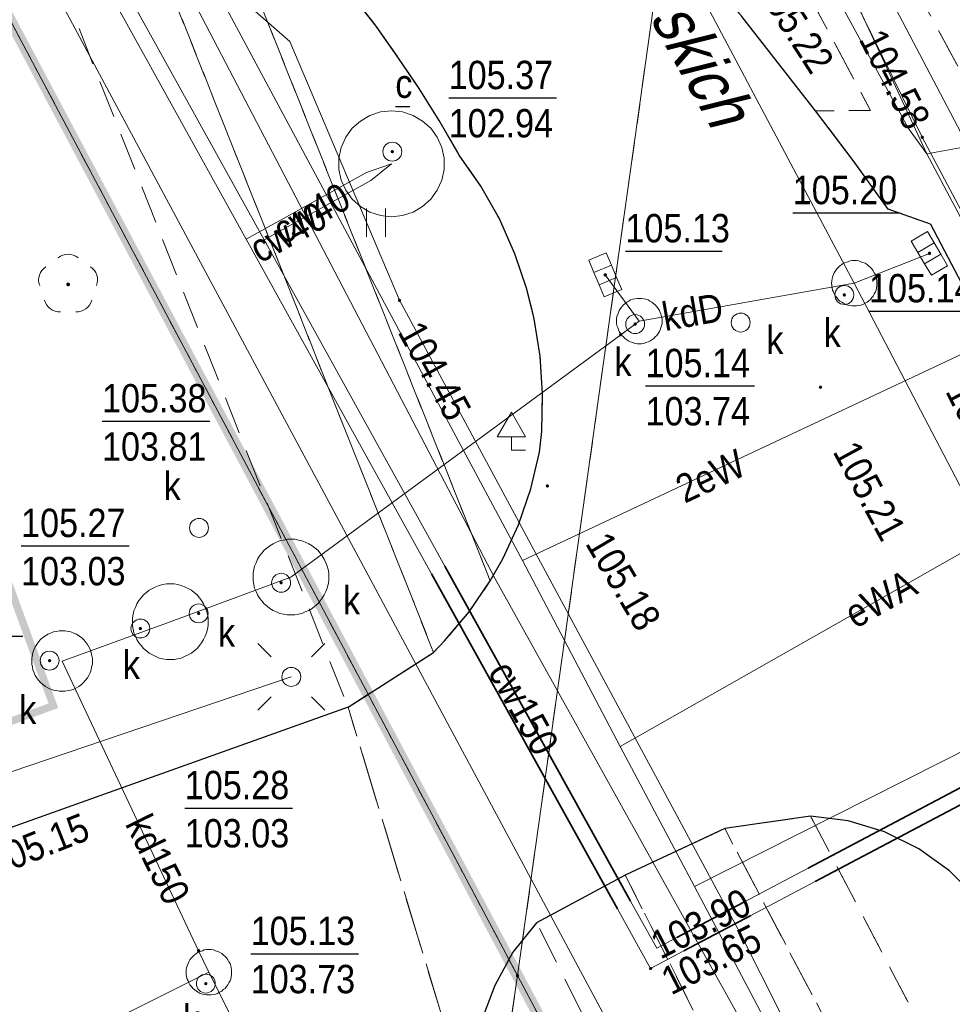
# Model space of a CAD drawing. Extents: x 7490163 to 7490671, y 5783984 to 5784563.
# Tile 21 of 43: x 7490408 to 7490433, y 5784379 to 5784405. Entities that reach past the tile are written whole.
import ezdxf
from ezdxf.enums import TextEntityAlignment as Align

# ---------------------------------------------------------------- set-up
doc = ezdxf.new("R2010")
doc.units = 0
doc.header["$MEASUREMENT"] = 0
for name, pattern in [('1.5_0.5', [2, 1.5, -0.5]), ('218-500', [1, 0.5, -0.5]), ('219-500', [0]), ('HIDDEN', [0.375, 0.25, -0.125]), ('mz1.0_0.5', [1.5, 1, -0.5])]:
    doc.linetypes.add(name, pattern=pattern)
doc.layers.get('0').update_dxf_attribs({"linetype": 'CONTINUOUS', "lineweight": 5})
doc.layers.get('0').transparency = 0.8
for name, color, linetype, transparency in [('203-Punkt załamania granicy działki nie stabilizowany', 7, 'CONTINUOUS', 0.8), ('218-Granica użytku', 7, 'CONTINUOUS', 0.8), ('219-Linia granicy', 7, 'CONTINUOUS', 0.8), ('407-Znak drogowy', 7, 'CONTINUOUS', 0.8), ('994-Nazwa ulicy', 7, 'CONTINUOUS', 0.8), ('chodnik (powierzchnia)', 7, 'CONTINUOUS', 0.8), ('drzewo liściaste (punkt)', 7, 'CONTINUOUS', 0.8), ('jezdnia (powierzchnia)', 7, 'CONTINUOUS', 0.8), ('komora podziemna - przewód ciepłowniczy (powierzchnia)', 7, 'CONTINUOUS', 0.8), ('komora podziemna - przewód kanalizacyjny (powierzchnia)', 7, 'CONTINUOUS', 0.8), ('kratka ściekowa (punkt)', 7, 'CONTINUOUS', 0.8), ('krawężnik (linia)', 7, 'CONTINUOUS', 0.8), ('latarnia (punkt)', 7, 'CONTINUOUS', 0.8), ('przewód ciepłowniczy (linia)', 7, 'CONTINUOUS', 0.8), ('przewód ciepłowniczy (linia)-Atr1', 7, 'CONTINUOUS', 0.8), ('przewód elektroenergetyczny (linia)', 7, 'CONTINUOUS', 0.8), ('przewód elektroenergetyczny (linia)-Atr1', 7, 'CONTINUOUS', 0.8), ('przewód kanalizacyjny (linia)', 7, 'CONTINUOUS', 0.8), ('przewód kanalizacyjny (linia)-Atr1', 7, 'CONTINUOUS', 0.8), ('przewód telekomunikacyjny (linia)', 7, 'CONTINUOUS', 0.8), ('przewód wodociągowy (linia)', 7, 'CONTINUOUS', 0.8), ('punkt o określonej wysokości (sieć ciepłownicza)', 7, 'CONTINUOUS', 0.8), ('punkt o określonej wysokości (sieć ciepłownicza)-Atr2', 7, 'CONTINUOUS', 0.8), ('punkt o określonej wysokości (sieć ciepłownicza)-Atr3', 7, 'CONTINUOUS', 0.8), ('punkt o określonej wysokości (sieć elektroenergetyczna)', 7, 'CONTINUOUS', 0.8), ('punkt o określonej wysokości (sieć elektroenergetyczna)-Atr2', 7, 'CONTINUOUS', 0.8), ('punkt o określonej wysokości (sieć kanalizacyjna)', 7, 'CONTINUOUS', 0.8), ('punkt o określonej wysokości (sieć kanalizacyjna)-Atr2', 7, 'CONTINUOUS', 0.8), ('punkt o określonej wysokości (sieć kanalizacyjna)-Atr3', 7, 'CONTINUOUS', 0.8), ('punkt wysokościowy sztuczny', 7, 'CONTINUOUS', 0.8), ('punkt wysokościowy sztuczny-Atr2', 7, 'CONTINUOUS', 0.8), ('rura ochronna - przewód ciepłowniczy (linia)', 7, 'CONTINUOUS', 0.8), ('trawnik (powierzchnia)', 7, 'CONTINUOUS', 0.8), ('trawnik (powierzchnia) - symbol', 7, 'CONTINUOUS', 0.8), ('właz okrągły - siec ciepłownicza (punkt)', 7, 'CONTINUOUS', 0.8), ('właz okrągły - siec ciepłownicza (punkt)-Atr17', 7, 'CONTINUOUS', 0.8), ('właz okrągły - siec kanalizacyjna (punkt)', 7, 'CONTINUOUS', 0.8), ('właz okrągły - siec kanalizacyjna (punkt)-Atr17', 7, 'CONTINUOUS', 0.8), ('zakrzewienie (powierzchnia)', 7, 'CONTINUOUS', 0.8), ('ścieżka (powierzchnia)', 7, 'CONTINUOUS', 0.8)]:
    doc.layers.add(name, color=color, linetype=linetype, transparency=transparency)
doc.layers.add('___granice działki', color=7, linetype='CONTINUOUS', lineweight=60)
doc.layers.add('_ROZBIÓRKA_Z_ogrodzenie ochronne', color=1, linetype='CONTINUOUS', lineweight=30)
doc.styles.get("Standard").update_dxf_attribs({"font": 'txt', "width": 0.75})

# ---------------------------------------------------------------- blocks, each defined once
blk = doc.blocks.new('US22')
at = {"color": 0, "linetype": 'Continuous', "lineweight": 13}
blk.add_circle((0, 0), 0.25, dxfattribs=at)
blk = doc.blocks.new('PW01')
at = {"linetype": 'Continuous', "lineweight": 13}
h = blk.add_hatch(color=0, dxfattribs=at)
edge = h.paths.add_edge_path()
edge.add_arc((0, 0), 0.045, 0, 360)
blk = doc.blocks.new('SM01')
at = {"color": 0, "linetype": 'Continuous', "lineweight": 13}
for p, q in [((-0.53, 0.531), (-0.883, 0.884)), ((0.531, 0.531), (0.884, 0.884)), ((-0.53, -0.53), (-0.883, -0.883)), ((0.531, -0.53), (0.884, -0.883))]:
    blk.add_line(p, q, dxfattribs=at)
blk.add_circle((0, 0), 0.25, dxfattribs=at)
blk = doc.blocks.new('407')
at = {"color": 0, "linetype": 'Continuous', "lineweight": 0}
for p, q in [((0, 0.35), (0, 0)), ((0, 0), (0.375, 0))]:
    blk.add_line(p, q, dxfattribs=at)
blk.add_lwpolyline([(-0.375, 0.35), (0, 1), (0.375, 0.35)], close=True, dxfattribs=at)
blk = doc.blocks.new('PW02')
at = {"linetype": 'Continuous', "lineweight": 13}
h = blk.add_hatch(color=0, dxfattribs=at)
edge = h.paths.add_edge_path()
edge.add_arc((0, 0), 0.045, 0, 360)
blk = doc.blocks.new('US05')
at = {"color": 0, "linetype": 'Continuous', "lineweight": 13}
for p, q in [((-0.525, -0.25), (-0.525, 0.25)), ((-0.525, 0.25), (-0.175, 0.25)), ((-0.175, -0.25), (-0.175, 0.25)), ((-0.175, 0.25), (0.175, 0.25)), ((0.175, -0.25), (0.175, 0.25)), ((0.175, 0.25), (0.525, 0.25)), ((0.525, -0.25), (0.525, 0.25)), ((-0.525, -0.25), (-0.175, -0.25)), ((-0.175, -0.25), (0.175, -0.25)), ((0.175, -0.25), (0.525, -0.25))]:
    blk.add_line(p, q, dxfattribs=at)
blk = doc.blocks.new('OP021')
at = {"linetype": 'Continuous', "lineweight": 13}
h = blk.add_hatch(color=0, dxfattribs=at)
edge = h.paths.add_edge_path()
edge.add_arc((0, 0), 0.05, 0, 360)
at = {"color": 0, "linetype": 'Continuous', "lineweight": 13}
for centre, start, end in [((0, 0.4), 49.272, 130.728), ((-0.38, 0.124), 121.308, 202.548), ((0.38, 0.124), 337.452, 58.692), ((-0.235, -0.324), 193.221, 274.871), ((0.235, -0.324), 265.129, 346.779)]:
    blk.add_arc(centre, 0.4, start, end, dxfattribs=at)
blk = doc.blocks.new('TU04')
at = {"color": 0, "linetype": 'Continuous', "lineweight": 13}
for p, q in [((0, 0), (0, 0.75)), ((0.5, 0), (0.5, 0.75))]:
    blk.add_line(p, q, dxfattribs=at)
blk = doc.blocks.new('203')
at = {"linetype": 'Continuous', "lineweight": 0}
h = blk.add_hatch(color=0, dxfattribs=at)
edge = h.paths.add_edge_path()
edge.add_arc((0, 0), 0.045, 0, 360)

msp = doc.modelspace()

# ---------------------------------------------------------------- linework, layer by layer
at = {"layer": '218-Granica użytku', "color": 3, "linetype": '218-500', "lineweight": 18, "flags": 128}
for points in [[(7490427.29, 5784420.47), (7490421.56, 5784379.62)], [(7490405.34, 5784410.18), (7490421.56, 5784379.62)], [(7490410.66, 5784305.36), (7490421.56, 5784379.62)], [(7490421.56, 5784379.62), (7490446.66, 5784332.33)]]:
    msp.add_lwpolyline(points, dxfattribs=at)
at = {"layer": '219-Linia granicy', "color": 7, "linetype": '219-500', "lineweight": 18, "flags": 128}
for points in [[(7490421.56, 5784379.62), (7490427.29, 5784420.47)], [(7490405.34, 5784410.18), (7490421.56, 5784379.62)], [(7490410.66, 5784305.36), (7490421.56, 5784379.62)], [(7490446.66, 5784332.33), (7490421.56, 5784379.62)]]:
    msp.add_lwpolyline(points, dxfattribs=at)
at = {"layer": '___granice działki', "color": 7, "linetype": 'HIDDEN', "ltscale": 20, "const_width": 0.3}
msp.add_lwpolyline([(7490408.25, 5784303.56), (7490446.66, 5784332.33), (7490405.34, 5784410.18), (7490386.33, 5784414.4), (7490334.42, 5784375.3)], close=True, dxfattribs=at)
at = {"layer": '_ROZBIÓRKA_Z_ogrodzenie ochronne', "linetype": 'HIDDEN', "ltscale": 10, "const_width": 0.2}
msp.add_lwpolyline([(7490388.046, 5784386.96), (7490386.176, 5784392.066), (7490404.845, 5784398.9), (7490409.29, 5784386.758), (7490406.106, 5784385.593)], dxfattribs=at)
at = {"layer": 'chodnik (powierzchnia)', "color": 7, "linetype": 'mz1.0_0.5', "lineweight": 18, "flags": 128}
for points in [[(7490449.49, 5784367.1), (7490432.48, 5784399.49), (7490431.36, 5784399.89), (7490430.43, 5784401.18), (7490429.44, 5784402.49), (7490430.89, 5784402.5), (7490426.99, 5784409.82), (7490427.02, 5784409.78), (7490414.41, 5784433.3), (7490416.6, 5784434.5), (7490433.39, 5784403.31), (7490435.16, 5784404.21), (7490437.33, 5784400.13), (7490435.63, 5784399.25), (7490438.82, 5784393.1), (7490442.96, 5784385.37), (7490451.95, 5784368.34), (7490464.07, 5784345.46), (7490465.74, 5784342.29), (7490480.97, 5784313.72), (7490478.57, 5784312.2), (7490463.26, 5784341.09)], [(7490412.33, 5784410.59), (7490414.17, 5784408.86), (7490413.47, 5784408.57), (7490420.84, 5784390.06), (7490420.28, 5784389.24), (7490419.63, 5784388.47), (7490419.34, 5784388.17), (7490411.41, 5784408.14), (7490411.2, 5784408.53), (7490410.84, 5784408.99), (7490398.19, 5784419.95), (7490396.36, 5784421.44), (7490395.7, 5784421.98), (7490395.18, 5784422.68), (7490395.02, 5784423.05), (7490394.93, 5784423.44), (7490394.93, 5784423.84), (7490394.94, 5784423.9), (7490395.03, 5784424.29), (7490395.21, 5784424.65), (7490395.45, 5784424.97), (7490395.46, 5784424.98), (7490400.04, 5784421.05)], [(7490429.31, 5784383.84), (7490438.36, 5784366.53), (7490437.1, 5784364.34), (7490427.04, 5784383.51)], [(7490424.41, 5784382.28), (7490434.62, 5784361.99), (7490432.07, 5784361.13), (7490422.06, 5784381.02)]]:
    msp.add_lwpolyline(points, close=True, dxfattribs=at)
at = {"layer": 'jezdnia (powierzchnia)', "color": 7, "linetype": '1.5_0.5', "lineweight": 18, "flags": 128}
for points in [[(7490493.35, 5784270.83), (7490487.55, 5784281.94), (7490484.68, 5784287.36), (7490481.18, 5784293.46), (7490479.7, 5784296.05), (7490471.34, 5784310.89), (7490456.89, 5784338.8), (7490453.54, 5784345.1), (7490448.2, 5784354.55), (7490447.85, 5784355.26), (7490447.28, 5784356.08), (7490446.57, 5784356.78), (7490445.75, 5784357.35), (7490445.05, 5784357.69), (7490444.1, 5784358), (7490443.11, 5784358.16), (7490442.77, 5784358.18), (7490441.77, 5784358.14), (7490440.79, 5784357.94), (7490439.81, 5784357.56), (7490437.44, 5784356.36), (7490434.62, 5784361.99), (7490437.1, 5784364.34), (7490438.36, 5784366.53), (7490438.74, 5784367.63), (7490438.93, 5784368.61), (7490439.01, 5784369.61), (7490439.01, 5784369.65), (7490438.97, 5784370.65), (7490438.8, 5784371.63), (7490438.52, 5784372.59), (7490438.13, 5784373.51), (7490434.4, 5784380.63), (7490433.69, 5784381.68), (7490432.98, 5784382.39), (7490432.17, 5784382.97), (7490431.26, 5784383.42), (7490430.3, 5784383.71), (7490429.31, 5784383.84), (7490427.04, 5784383.51), (7490424.41, 5784382.28), (7490422.06, 5784381.02), (7490421.44, 5784380.24), (7490420.96, 5784379.36), (7490420.61, 5784378.43), (7490420.41, 5784377.45), (7490420.37, 5784376.45), (7490420.45, 5784375.62), (7490417.08, 5784386.72), (7490419.34, 5784388.17), (7490419.63, 5784388.47), (7490420.28, 5784389.24), (7490420.84, 5784390.06), (7490421.17, 5784390.64), (7490421.59, 5784391.54), (7490421.91, 5784392.49), (7490422.14, 5784393.46), (7490422.2, 5784394.01), (7490422.22, 5784395.01), (7490422.16, 5784396), (7490422, 5784396.99), (7490421.81, 5784397.77), (7490421.49, 5784398.71), (7490421.08, 5784399.63), (7490420.59, 5784400.5), (7490420.02, 5784401.32), (7490419.49, 5784402.23), (7490418.96, 5784403.08), (7490418.4, 5784403.91), (7490417.82, 5784404.73), (7490417.21, 5784405.52), (7490416.88, 5784405.93), (7490416.24, 5784406.69), (7490415.57, 5784407.44), (7490414.88, 5784408.16), (7490414.17, 5784408.86), (7490412.33, 5784410.59), (7490395.46, 5784424.98), (7490394.74, 5784425.56), (7490393.17, 5784426.96), (7490391.74, 5784428.21), (7490390.88, 5784428.72), (7490389.98, 5784429.16), (7490388.99, 5784429.54), (7490388.03, 5784429.82), (7490387.05, 5784430.03), (7490386.1, 5784430.16), (7490385.1, 5784430.2), (7490384.1, 5784430.14), (7490383.12, 5784429.97), (7490382.02, 5784429.69), (7490381.08, 5784429.36), (7490380.17, 5784428.95), (7490379.77, 5784428.74), (7490378.92, 5784428.22), (7490372.91, 5784432.64), (7490383.97, 5784437.63), (7490384.52, 5784436.93), (7490385.37, 5784436.21), (7490386.31, 5784435.73), (7490387.25, 5784435.46), (7490388.26, 5784435.39), (7490389.27, 5784435.54), (7490390.22, 5784435.88), (7490391.08, 5784436.43), (7490391.82, 5784437.13), (7490392.36, 5784437.96), (7490392.73, 5784438.87), (7490392.94, 5784439.85), (7490392.9, 5784440.88), (7490392.68, 5784441.86), (7490402.43, 5784444.54), (7490401.26, 5784443.54), (7490400.22, 5784442.42), (7490399.51, 5784441.22), (7490398.89, 5784439.77), (7490398.56, 5784438.62), (7490398.35, 5784437.3), (7490398.39, 5784435.78), (7490398.57, 5784434.42), (7490398.9, 5784433.41), (7490400.75, 5784434.8), (7490400.8, 5784433.59), (7490400.95, 5784432.63), (7490401.21, 5784431.65), (7490401.59, 5784430.64), (7490402.14, 5784429.55), (7490402.84, 5784428.52), (7490403.51, 5784427.79), (7490405.7, 5784425.76), (7490407.31, 5784424.39), (7490414.92, 5784417.89), (7490417.15, 5784415.87), (7490419.33, 5784413.8), (7490421.46, 5784411.7), (7490423.56, 5784409.54), (7490425.54, 5784407.29), (7490427.49, 5784404.98), (7490429.44, 5784402.49), (7490430.43, 5784401.18), (7490431.36, 5784399.89), (7490432.48, 5784399.49), (7490449.49, 5784367.1), (7490463.26, 5784341.09), (7490478.57, 5784312.2), (7490479.08, 5784311.34), (7490479.67, 5784310.53), (7490480.38, 5784309.72), (7490481.1, 5784309.03), (7490481.88, 5784308.4), (7490482.71, 5784307.85), (7490483.59, 5784307.37), (7490484.5, 5784306.96), (7490485.45, 5784306.64), (7490486.42, 5784306.4), (7490487.41, 5784306.24), (7490487.86, 5784306.2), (7490488.86, 5784306.17), (7490489.86, 5784306.22), (7490490.85, 5784306.35), (7490491.82, 5784306.57), (7490492.78, 5784306.87), (7490493.71, 5784307.24), (7490494.6, 5784307.69), (7490495.34, 5784308.14), (7490498.61, 5784303.32), (7490497.74, 5784302.84), (7490496.9, 5784302.28), (7490496.11, 5784301.67), (7490495.38, 5784300.99), (7490494.7, 5784300.26), (7490494.07, 5784299.48), (7490493.52, 5784298.65), (7490493.03, 5784297.78), (7490492.72, 5784297.14), (7490492.35, 5784296.21), (7490492.05, 5784295.26), (7490491.83, 5784294.28), (7490491.69, 5784293.29), (7490491.65, 5784292.28), (7490491.65, 5784291.15), (7490491.76, 5784290.16), (7490491.97, 5784289.18), (7490492.25, 5784288.22), (7490492.62, 5784287.29), (7490493.73, 5784285.36), (7490499.77, 5784274.09)], [(7490420.45, 5784375.62), (7490395.38, 5784362.56), (7490394.34, 5784364.55), (7490394.29, 5784364.66), (7490391.23, 5784370.57), (7490391.04, 5784370.92), (7490390.78, 5784371.23), (7490390.47, 5784371.47), (7490390.11, 5784371.66), (7490390.06, 5784371.67), (7490389.66, 5784371.74), (7490389.26, 5784371.72), (7490388.88, 5784371.62), (7490386.44, 5784370.39), (7490384.94, 5784373.15), (7490387.12, 5784374.24), (7490387.54, 5784374.6), (7490387.76, 5784374.94), (7490387.89, 5784375.31), (7490387.92, 5784375.82), (7490387.84, 5784376.21), (7490387.67, 5784376.57), (7490383.67, 5784383.8), (7490386.03, 5784384.98), (7490388.77, 5784379.82), (7490388.95, 5784379.67), (7490389.32, 5784379.55), (7490389.71, 5784379.62), (7490389.9, 5784379.75), (7490390.12, 5784380.08), (7490390.15, 5784380.47), (7490387.47, 5784385.72), (7490389.64, 5784386.79), (7490392.03, 5784382.3), (7490392.04, 5784382.27), (7490392.3, 5784381.84), (7490392.65, 5784381.5), (7490393.09, 5784381.25), (7490393.2, 5784381.21), (7490393.7, 5784381.12), (7490394.19, 5784381.17), (7490394.66, 5784381.34), (7490404.11, 5784384.8), (7490404.41, 5784384.83), (7490404.7, 5784384.78), (7490404.88, 5784384.7), (7490405.12, 5784384.53), (7490405.3, 5784384.29), (7490405.33, 5784384.24), (7490405.59, 5784383.66), (7490405.78, 5784383.42), (7490406.01, 5784383.24), (7490406.19, 5784383.16), (7490406.48, 5784383.08), (7490406.78, 5784383.08), (7490406.93, 5784383.1), (7490417.08, 5784386.72)]]:
    msp.add_lwpolyline(points, close=True, dxfattribs=at)
at = {"layer": 'komora podziemna - przewód ciepłowniczy (powierzchnia)', "color": 212, "linetype": 'Continuous', "lineweight": 18, "flags": 128}
msp.add_lwpolyline([(7490417.94, 5784402.46), (7490418.23, 5784402.49), (7490418.52, 5784402.46), (7490418.8, 5784402.37), (7490419.05, 5784402.22), (7490419.27, 5784402.03), (7490419.44, 5784401.79), (7490419.56, 5784401.52), (7490419.62, 5784401.24), (7490419.62, 5784400.94), (7490419.56, 5784400.66), (7490419.44, 5784400.39), (7490419.27, 5784400.15), (7490419.05, 5784399.96), (7490418.8, 5784399.81), (7490418.52, 5784399.72), (7490418.23, 5784399.69), (7490417.94, 5784399.72), (7490417.66, 5784399.81), (7490417.41, 5784399.96), (7490417.19, 5784400.15), (7490417.02, 5784400.39), (7490416.9, 5784400.66), (7490416.84, 5784400.94), (7490416.84, 5784401.24), (7490416.9, 5784401.52), (7490417.02, 5784401.79), (7490417.19, 5784402.03), (7490417.41, 5784402.22), (7490417.66, 5784402.37)], close=True, dxfattribs=at)
at = {"layer": 'komora podziemna - przewód kanalizacyjny (powierzchnia)', "color": 34, "linetype": 'Continuous', "lineweight": 18, "flags": 128}
for points in [[(7490431.06, 5784397.93), (7490431.06, 5784397.87), (7490431.05, 5784397.81), (7490431.04, 5784397.75), (7490431.02, 5784397.7), (7490430.99, 5784397.65), (7490430.96, 5784397.59), (7490430.93, 5784397.55), (7490430.89, 5784397.5), (7490430.84, 5784397.46), (7490430.8, 5784397.43), (7490430.75, 5784397.4), (7490430.69, 5784397.37), (7490430.64, 5784397.35), (7490430.58, 5784397.34), (7490430.52, 5784397.33), (7490430.46, 5784397.33), (7490430.41, 5784397.33), (7490430.35, 5784397.34), (7490430.29, 5784397.35), (7490430.23, 5784397.37), (7490430.18, 5784397.4), (7490430.13, 5784397.43), (7490430.08, 5784397.46), (7490430.04, 5784397.5), (7490430, 5784397.55), (7490429.97, 5784397.59), (7490429.93, 5784397.65), (7490429.91, 5784397.7), (7490429.89, 5784397.75), (7490429.88, 5784397.81), (7490429.87, 5784397.87), (7490429.86, 5784397.93), (7490429.87, 5784397.99), (7490429.88, 5784398.05), (7490429.89, 5784398.1), (7490429.91, 5784398.16), (7490429.93, 5784398.21), (7490429.97, 5784398.26), (7490430, 5784398.31), (7490430.04, 5784398.35), (7490430.08, 5784398.39), (7490430.13, 5784398.43), (7490430.18, 5784398.46), (7490430.23, 5784398.48), (7490430.29, 5784398.5), (7490430.35, 5784398.52), (7490430.41, 5784398.53), (7490430.46, 5784398.53), (7490430.52, 5784398.53), (7490430.58, 5784398.52), (7490430.64, 5784398.5), (7490430.69, 5784398.48), (7490430.75, 5784398.46), (7490430.8, 5784398.43), (7490430.84, 5784398.39), (7490430.89, 5784398.35), (7490430.93, 5784398.31), (7490430.96, 5784398.26), (7490430.99, 5784398.21), (7490431.02, 5784398.16), (7490431.04, 5784398.1), (7490431.05, 5784398.05), (7490431.06, 5784397.99)], [(7490425.38, 5784396.93), (7490425.38, 5784396.87), (7490425.37, 5784396.81), (7490425.35, 5784396.76), (7490425.33, 5784396.7), (7490425.31, 5784396.65), (7490425.28, 5784396.6), (7490425.24, 5784396.55), (7490425.2, 5784396.51), (7490425.16, 5784396.47), (7490425.11, 5784396.43), (7490425.06, 5784396.4), (7490425.01, 5784396.38), (7490424.95, 5784396.36), (7490424.9, 5784396.34), (7490424.84, 5784396.33), (7490424.78, 5784396.33), (7490424.72, 5784396.33), (7490424.66, 5784396.34), (7490424.61, 5784396.36), (7490424.55, 5784396.38), (7490424.5, 5784396.4), (7490424.45, 5784396.43), (7490424.4, 5784396.47), (7490424.36, 5784396.51), (7490424.32, 5784396.55), (7490424.28, 5784396.6), (7490424.25, 5784396.65), (7490424.23, 5784396.7), (7490424.21, 5784396.76), (7490424.19, 5784396.81), (7490424.18, 5784396.87), (7490424.18, 5784396.93), (7490424.18, 5784396.99), (7490424.19, 5784397.05), (7490424.21, 5784397.11), (7490424.23, 5784397.16), (7490424.25, 5784397.21), (7490424.28, 5784397.26), (7490424.32, 5784397.31), (7490424.36, 5784397.36), (7490424.4, 5784397.39), (7490424.45, 5784397.43), (7490424.5, 5784397.46), (7490424.55, 5784397.49), (7490424.61, 5784397.51), (7490424.66, 5784397.52), (7490424.72, 5784397.53), (7490424.78, 5784397.53), (7490424.84, 5784397.53), (7490424.9, 5784397.52), (7490424.95, 5784397.51), (7490425.01, 5784397.49), (7490425.06, 5784397.46), (7490425.11, 5784397.43), (7490425.16, 5784397.39), (7490425.2, 5784397.36), (7490425.24, 5784397.31), (7490425.28, 5784397.26), (7490425.31, 5784397.21), (7490425.33, 5784397.16), (7490425.35, 5784397.11), (7490425.37, 5784397.05), (7490425.38, 5784396.99)], [(7490416.57, 5784390.16), (7490416.57, 5784390.06), (7490416.55, 5784389.96), (7490416.53, 5784389.87), (7490416.49, 5784389.78), (7490416.45, 5784389.69), (7490416.4, 5784389.6), (7490416.34, 5784389.53), (7490416.28, 5784389.45), (7490416.2, 5784389.39), (7490416.13, 5784389.33), (7490416.04, 5784389.28), (7490415.95, 5784389.24), (7490415.86, 5784389.2), (7490415.77, 5784389.18), (7490415.67, 5784389.16), (7490415.57, 5784389.16), (7490415.47, 5784389.16), (7490415.37, 5784389.18), (7490415.28, 5784389.2), (7490415.19, 5784389.24), (7490415.1, 5784389.28), (7490415.01, 5784389.33), (7490414.94, 5784389.39), (7490414.86, 5784389.45), (7490414.8, 5784389.53), (7490414.74, 5784389.6), (7490414.69, 5784389.69), (7490414.65, 5784389.78), (7490414.61, 5784389.87), (7490414.59, 5784389.96), (7490414.57, 5784390.06), (7490414.57, 5784390.16), (7490414.57, 5784390.26), (7490414.59, 5784390.36), (7490414.61, 5784390.45), (7490414.65, 5784390.54), (7490414.69, 5784390.63), (7490414.74, 5784390.72), (7490414.8, 5784390.79), (7490414.86, 5784390.87), (7490414.94, 5784390.93), (7490415.01, 5784390.99), (7490415.1, 5784391.04), (7490415.19, 5784391.08), (7490415.28, 5784391.12), (7490415.37, 5784391.14), (7490415.47, 5784391.16), (7490415.57, 5784391.16), (7490415.67, 5784391.16), (7490415.77, 5784391.14), (7490415.86, 5784391.12), (7490415.95, 5784391.08), (7490416.04, 5784391.04), (7490416.13, 5784390.99), (7490416.2, 5784390.93), (7490416.28, 5784390.87), (7490416.34, 5784390.79), (7490416.4, 5784390.72), (7490416.45, 5784390.63), (7490416.49, 5784390.54), (7490416.53, 5784390.45), (7490416.55, 5784390.36), (7490416.57, 5784390.26)], [(7490413.38, 5784388.98), (7490413.38, 5784388.88), (7490413.36, 5784388.78), (7490413.34, 5784388.69), (7490413.3, 5784388.6), (7490413.26, 5784388.51), (7490413.21, 5784388.42), (7490413.15, 5784388.35), (7490413.09, 5784388.27), (7490413.01, 5784388.21), (7490412.94, 5784388.15), (7490412.85, 5784388.1), (7490412.76, 5784388.06), (7490412.67, 5784388.02), (7490412.58, 5784388), (7490412.48, 5784387.98), (7490412.38, 5784387.98), (7490412.28, 5784387.98), (7490412.18, 5784388), (7490412.09, 5784388.02), (7490412, 5784388.06), (7490411.91, 5784388.1), (7490411.82, 5784388.15), (7490411.75, 5784388.21), (7490411.67, 5784388.27), (7490411.61, 5784388.35), (7490411.55, 5784388.42), (7490411.5, 5784388.51), (7490411.46, 5784388.6), (7490411.42, 5784388.69), (7490411.4, 5784388.78), (7490411.38, 5784388.88), (7490411.38, 5784388.98), (7490411.38, 5784389.08), (7490411.4, 5784389.18), (7490411.42, 5784389.27), (7490411.46, 5784389.36), (7490411.5, 5784389.45), (7490411.55, 5784389.54), (7490411.61, 5784389.61), (7490411.67, 5784389.69), (7490411.75, 5784389.75), (7490411.82, 5784389.81), (7490411.91, 5784389.86), (7490412, 5784389.9), (7490412.09, 5784389.94), (7490412.18, 5784389.96), (7490412.28, 5784389.98), (7490412.38, 5784389.98), (7490412.48, 5784389.98), (7490412.58, 5784389.96), (7490412.67, 5784389.94), (7490412.76, 5784389.9), (7490412.85, 5784389.86), (7490412.94, 5784389.81), (7490413.01, 5784389.75), (7490413.09, 5784389.69), (7490413.15, 5784389.61), (7490413.21, 5784389.54), (7490413.26, 5784389.45), (7490413.3, 5784389.36), (7490413.34, 5784389.27), (7490413.36, 5784389.18), (7490413.38, 5784389.08)], [(7490410.32, 5784387.94), (7490410.32, 5784387.86), (7490410.3, 5784387.78), (7490410.29, 5784387.71), (7490410.26, 5784387.63), (7490410.23, 5784387.56), (7490410.19, 5784387.5), (7490410.14, 5784387.43), (7490410.09, 5784387.37), (7490410.03, 5784387.32), (7490409.96, 5784387.27), (7490409.9, 5784387.23), (7490409.83, 5784387.2), (7490409.75, 5784387.17), (7490409.68, 5784387.16), (7490409.6, 5784387.14), (7490409.52, 5784387.14), (7490409.44, 5784387.14), (7490409.36, 5784387.16), (7490409.29, 5784387.17), (7490409.21, 5784387.2), (7490409.14, 5784387.23), (7490409.08, 5784387.27), (7490409.01, 5784387.32), (7490408.95, 5784387.37), (7490408.9, 5784387.43), (7490408.85, 5784387.5), (7490408.81, 5784387.56), (7490408.78, 5784387.63), (7490408.75, 5784387.71), (7490408.74, 5784387.78), (7490408.72, 5784387.86), (7490408.72, 5784387.94), (7490408.72, 5784388.02), (7490408.74, 5784388.1), (7490408.75, 5784388.17), (7490408.78, 5784388.25), (7490408.81, 5784388.32), (7490408.85, 5784388.38), (7490408.9, 5784388.45), (7490408.95, 5784388.51), (7490409.01, 5784388.56), (7490409.08, 5784388.61), (7490409.14, 5784388.65), (7490409.21, 5784388.68), (7490409.29, 5784388.71), (7490409.36, 5784388.72), (7490409.44, 5784388.74), (7490409.52, 5784388.74), (7490409.6, 5784388.74), (7490409.68, 5784388.72), (7490409.75, 5784388.71), (7490409.83, 5784388.68), (7490409.9, 5784388.65), (7490409.96, 5784388.61), (7490410.03, 5784388.56), (7490410.09, 5784388.51), (7490410.14, 5784388.45), (7490410.19, 5784388.38), (7490410.23, 5784388.32), (7490410.26, 5784388.25), (7490410.29, 5784388.17), (7490410.3, 5784388.1), (7490410.32, 5784388.02)], [(7490414, 5784379.71), (7490414, 5784379.65), (7490413.99, 5784379.59), (7490413.98, 5784379.53), (7490413.96, 5784379.48), (7490413.93, 5784379.43), (7490413.9, 5784379.38), (7490413.87, 5784379.33), (7490413.83, 5784379.28), (7490413.78, 5784379.25), (7490413.74, 5784379.21), (7490413.68, 5784379.18), (7490413.63, 5784379.15), (7490413.58, 5784379.13), (7490413.52, 5784379.12), (7490413.46, 5784379.11), (7490413.4, 5784379.11), (7490413.34, 5784379.11), (7490413.28, 5784379.12), (7490413.23, 5784379.13), (7490413.17, 5784379.15), (7490413.12, 5784379.18), (7490413.07, 5784379.21), (7490413.02, 5784379.25), (7490412.98, 5784379.28), (7490412.94, 5784379.33), (7490412.9, 5784379.38), (7490412.87, 5784379.43), (7490412.85, 5784379.48), (7490412.83, 5784379.53), (7490412.81, 5784379.59), (7490412.8, 5784379.65), (7490412.8, 5784379.71), (7490412.8, 5784379.77), (7490412.81, 5784379.83), (7490412.83, 5784379.88), (7490412.85, 5784379.94), (7490412.87, 5784379.99), (7490412.9, 5784380.04), (7490412.94, 5784380.09), (7490412.98, 5784380.13), (7490413.02, 5784380.17), (7490413.07, 5784380.21), (7490413.12, 5784380.24), (7490413.17, 5784380.26), (7490413.23, 5784380.28), (7490413.28, 5784380.3), (7490413.34, 5784380.31), (7490413.4, 5784380.31), (7490413.46, 5784380.31), (7490413.52, 5784380.3), (7490413.58, 5784380.28), (7490413.63, 5784380.26), (7490413.68, 5784380.24), (7490413.74, 5784380.21), (7490413.78, 5784380.17), (7490413.83, 5784380.13), (7490413.87, 5784380.09), (7490413.9, 5784380.04), (7490413.93, 5784379.99), (7490413.96, 5784379.94), (7490413.98, 5784379.88), (7490413.99, 5784379.83), (7490414, 5784379.77)]]:
    msp.add_lwpolyline(points, close=True, dxfattribs=at)
at = {"layer": 'krawężnik (linia)', "color": 7, "linetype": 'Continuous', "lineweight": 25, "flags": 128}
for points in [[(7490417.08, 5784386.72), (7490419.34, 5784388.17), (7490419.63, 5784388.47), (7490420.28, 5784389.24), (7490420.84, 5784390.06), (7490421.17, 5784390.64), (7490421.59, 5784391.54), (7490421.91, 5784392.49), (7490422.14, 5784393.46), (7490422.2, 5784394.01), (7490422.22, 5784395.01), (7490422.16, 5784396), (7490422, 5784396.99), (7490421.81, 5784397.77), (7490421.49, 5784398.71), (7490421.08, 5784399.63), (7490420.59, 5784400.5), (7490420.02, 5784401.32), (7490419.49, 5784402.23), (7490418.96, 5784403.08), (7490418.4, 5784403.91), (7490417.82, 5784404.73), (7490417.21, 5784405.52)], [(7490432.48, 5784399.49), (7490431.36, 5784399.89), (7490430.43, 5784401.18), (7490429.44, 5784402.49), (7490427.49, 5784404.98)], [(7490432.48, 5784399.49), (7490449.49, 5784367.1), (7490463.26, 5784341.09), (7490478.57, 5784312.2), (7490479.08, 5784311.34), (7490479.67, 5784310.53), (7490480.38, 5784309.72), (7490481.1, 5784309.03), (7490481.88, 5784308.4), (7490482.71, 5784307.85), (7490483.59, 5784307.37), (7490484.5, 5784306.96), (7490485.45, 5784306.64), (7490486.42, 5784306.4), (7490487.41, 5784306.24), (7490487.86, 5784306.2), (7490488.86, 5784306.17), (7490489.86, 5784306.22), (7490490.85, 5784306.35), (7490491.82, 5784306.57), (7490492.78, 5784306.87), (7490493.71, 5784307.24), (7490494.6, 5784307.69), (7490495.34, 5784308.14)], [(7490417.08, 5784386.72), (7490406.93, 5784383.1)], [(7490438.13, 5784373.51), (7490434.4, 5784380.63), (7490433.69, 5784381.68), (7490432.98, 5784382.39), (7490432.17, 5784382.97), (7490431.26, 5784383.42), (7490430.3, 5784383.71), (7490429.31, 5784383.84), (7490427.04, 5784383.51), (7490424.41, 5784382.28), (7490422.06, 5784381.02), (7490421.44, 5784380.24), (7490420.96, 5784379.36), (7490420.61, 5784378.43)]]:
    msp.add_lwpolyline(points, dxfattribs=at)
at = {"layer": 'przewód ciepłowniczy (linia)', "color": 212, "linetype": 'Continuous', "lineweight": 18, "flags": 128}
for points in [[(7490409.08, 5784441.29), (7490413.22, 5784433.26), (7490422.38, 5784415.61), (7490421.64, 5784415.16), (7490410.12, 5784408.22), (7490409.88, 5784408.07), (7490414.86, 5784399.08), (7490419.64, 5784390.45), (7490424.55, 5784381.59), (7490425.24, 5784380.35), (7490425.77, 5784380.63), (7490427.54, 5784381.56), (7490429.24, 5784382.46), (7490444.52, 5784390.54), (7490451.05, 5784393.46), (7490480.75, 5784400.42)], [(7490472.73, 5784398.13), (7490451.18, 5784393.08), (7490444.69, 5784390.17), (7490429.43, 5784382.11), (7490427.73, 5784381.21), (7490425.96, 5784380.28), (7490425.08, 5784379.81), (7490424.2, 5784381.39), (7490419.29, 5784390.25), (7490414.39, 5784399.1), (7490409.34, 5784408.22), (7490409.91, 5784408.56), (7490421.43, 5784415.5), (7490421.85, 5784415.75), (7490412.86, 5784433.07), (7490408.72, 5784441.11), (7490408.67, 5784441.21), (7490406.38, 5784439.65), (7490388.98, 5784427.79), (7490388.05, 5784427.16), (7490377.18, 5784422.17)], [(7490414.39, 5784399.1), (7490417.57, 5784400.86), (7490418.23, 5784401.09)], [(7490418.23, 5784401.09), (7490417.68, 5784400.65), (7490414.86, 5784399.08)]]:
    msp.add_lwpolyline(points, dxfattribs=at)
at = {"layer": 'przewód elektroenergetyczny (linia)', "color": 1, "linetype": 'Continuous', "lineweight": 18, "flags": 128}
for points in [[(7490440.84, 5784402.84), (7490437.72, 5784403.46), (7490436.16, 5784402.56), (7490433.25, 5784401.51), (7490432.38, 5784401.35), (7490431.9, 5784402.02), (7490428.42, 5784408.43), (7490423.72, 5784417.4), (7490417.86, 5784428.54), (7490415.21, 5784433.62), (7490412.86, 5784438.11), (7490408.17, 5784446.93), (7490408.13, 5784447.42), (7490408.79, 5784448.12), (7490415.04, 5784452.28), (7490423.89, 5784458.33), (7490428.114, 5784461.35)], [(7490418.44, 5784397.48), (7490415.54, 5784404.32), (7490404.96, 5784413.58), (7490388.33, 5784418.49), (7490376.73, 5784409.34), (7490360.86, 5784430.23)], [(7490396.8, 5784429.77), (7490402.53, 5784425.7), (7490405.15, 5784420.4), (7490420.97, 5784390.11), (7490429.47, 5784374.83), (7490435.57, 5784362.95), (7490444.66, 5784345.66), (7490450.28, 5784335.15), (7490451.99, 5784331.44), (7490457.91, 5784320.79), (7490477.93, 5784282.38)], [(7490403.23, 5784425.03), (7490421.69, 5784390.6)], [(7490435.35, 5784395.76), (7490432.38, 5784401.35), (7490428.96, 5784408.71)], [(7490428.75, 5784408.13), (7490429.12, 5784408.18), (7490432.26, 5784401.79), (7490436.11, 5784394.55), (7490436.88, 5784393), (7490440.45, 5784385.64), (7490441.52, 5784383.7), (7490444.97, 5784377.11), (7490445.36, 5784376.64)], [(7490440.84, 5784402.84), (7490437.72, 5784403.46), (7490436.16, 5784402.56), (7490433.25, 5784401.51), (7490432.38, 5784401.35)], [(7490421.69, 5784390.6), (7490440.17, 5784399.28)], [(7490450.68, 5784398.08), (7490449.49, 5784397.11), (7490449.39, 5784393.67), (7490426.24, 5784381.98)], [(7490445.1, 5784397.89), (7490440.22, 5784394.75), (7490441.18, 5784395.27), (7490424.27, 5784385.68)], [(7490450.96, 5784335.79), (7490439.75, 5784356.7), (7490435.95, 5784363.87), (7490427.45, 5784380.74), (7490418.44, 5784397.48)], [(7490386.02, 5784386.41), (7490402.58, 5784395.4), (7490404.16, 5784394.92), (7490407.67, 5784384.84), (7490415.58, 5784387.52)], [(7490421.69, 5784390.6), (7490424.27, 5784385.68), (7490426.24, 5784381.98), (7490437.93, 5784359.83), (7490461.3, 5784315.64), (7490484.63, 5784271.42), (7490495.214, 5784251.5)]]:
    msp.add_lwpolyline(points, dxfattribs=at)
at = {"layer": 'przewód kanalizacyjny (linia)', "color": 34, "linetype": 'Continuous', "lineweight": 18, "flags": 128}
for points in [[(7490430.46, 5784397.93), (7490402.71, 5784450.23)], [(7490430.46, 5784397.93), (7490432.45, 5784398.72)], [(7490424.78, 5784396.93), (7490423.88, 5784398.15)], [(7490424.78, 5784396.93), (7490430.46, 5784397.93)], [(7490430.46, 5784397.93), (7490443.35, 5784373.24), (7490453.7, 5784353.49)], [(7490424.78, 5784396.93), (7490424.29, 5784396.57), (7490415.57, 5784390.16)], [(7490412.38, 5784388.98), (7490415.57, 5784390.16)], [(7490409.52, 5784387.94), (7490412.38, 5784388.98)], [(7490409.52, 5784387.94), (7490413.13, 5784380.28), (7490413.4, 5784379.71)], [(7490406.47, 5784376.25), (7490413.4, 5784379.71)], [(7490413.4, 5784379.71), (7490423.46, 5784359.74)]]:
    msp.add_lwpolyline(points, dxfattribs=at)
at = {"layer": 'przewód telekomunikacyjny (linia)', "color": 30, "linetype": 'Continuous', "lineweight": 18, "flags": 128}
msp.add_lwpolyline([(7490444.3, 5784340.41), (7490443.89, 5784341.19), (7490406.59, 5784410.77), (7490406.05, 5784411.54)], dxfattribs=at)
at = {"layer": 'przewód wodociągowy (linia)', "color": 5, "linetype": 'Continuous', "lineweight": 18, "flags": 128}
msp.add_lwpolyline([(7490490.5, 5784293.41), (7490486.73, 5784300.69), (7490486.34, 5784301.4), (7490486.08, 5784302.09), (7490485.92, 5784302.31), (7490485.61, 5784302.84), (7490463.18, 5784345.18), (7490460.84, 5784349.61), (7490452.52, 5784365.31), (7490417.66, 5784431.66), (7490410.42, 5784445.39)], dxfattribs=at)
at = {"layer": 'punkt o określonej wysokości (sieć ciepłownicza)-Atr2', "color": 7, "flags": 128}
msp.add_lwpolyline([(7490419.74, 5784402.83), (7490422.594, 5784402.83)], dxfattribs=at)
at = {"layer": 'punkt o określonej wysokości (sieć kanalizacyjna)-Atr2', "color": 7, "flags": 128}
for points in [[(7490428.837, 5784399.788), (7490431.68, 5784399.788)], [(7490424.413, 5784398.779), (7490426.969, 5784398.779)], [(7490430.854, 5784397.192), (7490433.442, 5784397.192)], [(7490424.945, 5784395.214), (7490427.825, 5784395.214)], [(7490410.576, 5784394.281), (7490413.424, 5784394.281)], [(7490408.436, 5784390.985), (7490411.29, 5784390.985)], [(7490405.6, 5784388.599), (7490408.48, 5784388.599)], [(7490412.764, 5784384.053), (7490415.612, 5784384.053)], [(7490414.507, 5784380.198), (7490417.355, 5784380.198)]]:
    msp.add_lwpolyline(points, dxfattribs=at)
at = {"layer": 'rura ochronna - przewód ciepłowniczy (linia)', "color": 212, "linetype": 'Continuous', "lineweight": 35, "flags": 128}
for points in [[(7490429.24, 5784382.46), (7490444.52, 5784390.54)], [(7490419.29, 5784390.25), (7490424.2, 5784381.39)], [(7490424.55, 5784381.59), (7490419.64, 5784390.45)], [(7490429.43, 5784382.11), (7490444.69, 5784390.17)], [(7490425.77, 5784380.63), (7490427.54, 5784381.56)], [(7490425.96, 5784380.28), (7490427.73, 5784381.21)]]:
    msp.add_lwpolyline(points, dxfattribs=at)
at = {"layer": 'trawnik (powierzchnia)', "color": 7, "linetype": 'mz1.0_0.5', "lineweight": 18, "flags": 128}
for points in [[(7490419.11, 5784435.68), (7490434.29, 5784407.41), (7490438.13, 5784408.12), (7490451, 5784410.47), (7490453.72, 5784396.71), (7490502.69, 5784408.13), (7490502.69, 5784407.34), (7490501.67, 5784407.11), (7490474.32, 5784400.53), (7490454.2, 5784395.84), (7490442.68, 5784393.19), (7490438.82, 5784393.1), (7490435.63, 5784399.25), (7490437.33, 5784400.13), (7490437.6, 5784399.71), (7490441.49, 5784398.63), (7490448.66, 5784400.3), (7490447.08, 5784407.64), (7490445.07, 5784407.11), (7490440.11, 5784406), (7490434.9, 5784404.71), (7490435.16, 5784404.21), (7490433.39, 5784403.31), (7490416.6, 5784434.5), (7490413.2, 5784440.93), (7490415.11, 5784442.47)], [(7490414.41, 5784433.3), (7490427.02, 5784409.78), (7490430.89, 5784402.5), (7490429.44, 5784402.49), (7490427.49, 5784404.98), (7490425.54, 5784407.29), (7490423.56, 5784409.54), (7490421.46, 5784411.7), (7490419.33, 5784413.8), (7490417.15, 5784415.87), (7490414.92, 5784417.89), (7490407.31, 5784424.39), (7490405.7, 5784425.76), (7490403.51, 5784427.79), (7490402.84, 5784428.52), (7490402.14, 5784429.55), (7490401.59, 5784430.64), (7490405.03, 5784434.28), (7490405.79, 5784434.98), (7490411.24, 5784439.39)], [(7490414.88, 5784408.16), (7490415.57, 5784407.44), (7490416.24, 5784406.69), (7490416.88, 5784405.93), (7490417.21, 5784405.52), (7490417.82, 5784404.73), (7490418.4, 5784403.91), (7490418.96, 5784403.08), (7490419.49, 5784402.23), (7490420.02, 5784401.32), (7490420.59, 5784400.5), (7490421.08, 5784399.63), (7490421.49, 5784398.71), (7490421.81, 5784397.77), (7490422, 5784396.99), (7490422.16, 5784396), (7490422.22, 5784395.01), (7490422.2, 5784394.01), (7490422.14, 5784393.46), (7490421.91, 5784392.49), (7490421.59, 5784391.54), (7490421.17, 5784390.64), (7490420.84, 5784390.06), (7490413.47, 5784408.57), (7490414.17, 5784408.86)]]:
    msp.add_lwpolyline(points, close=True, dxfattribs=at)
at = {"layer": 'właz okrągły - siec ciepłownicza (punkt)-Atr17', "color": 7, "flags": 128}
msp.add_lwpolyline([(7490418.33, 5784402.6), (7490418.713, 5784402.6)], dxfattribs=at)
at = {"layer": 'zakrzewienie (powierzchnia)', "color": 7, "linetype": 'mz1.0_0.5', "lineweight": 18, "flags": 128}
for points in [[(7490430.3, 5784383.71), (7490431.26, 5784383.42), (7490432.17, 5784382.97), (7490432.98, 5784382.39), (7490433.69, 5784381.68), (7490434.4, 5784380.63), (7490438.13, 5784373.51), (7490438.52, 5784372.59), (7490438.8, 5784371.63), (7490438.97, 5784370.65), (7490439.01, 5784369.65), (7490439.01, 5784369.61), (7490438.93, 5784368.61), (7490438.74, 5784367.63), (7490438.36, 5784366.53), (7490429.31, 5784383.84)], [(7490437.1, 5784364.34), (7490434.62, 5784361.99), (7490424.41, 5784382.28), (7490427.04, 5784383.51)]]:
    msp.add_lwpolyline(points, close=True, dxfattribs=at)
at = {"layer": 'ścieżka (powierzchnia)', "color": 7, "linetype": 'mz1.0_0.5', "lineweight": 18, "flags": 128}
msp.add_lwpolyline([(7490410.84, 5784408.99), (7490411.2, 5784408.53), (7490411.41, 5784408.14), (7490419.34, 5784388.17), (7490417.08, 5784386.72), (7490408.99, 5784407.13), (7490396.44, 5784417.92), (7490398.19, 5784419.95)], close=True, dxfattribs=at)

# ---------------------------------------------------------------- block references
at = {"layer": '203-Punkt załamania granicy działki nie stabilizowany', "color": 7, "linetype": 'Continuous', "lineweight": 18}
msp.add_blockref('203', (7490421.56, 5784379.62), dxfattribs=at)
at = {"layer": '407-Znak drogowy', "color": 7, "linetype": 'Continuous', "lineweight": 18}
msp.add_blockref('407', (7490421.4, 5784393.52), dxfattribs=at)
at = {"layer": 'drzewo liściaste (punkt)', "color": 94, "linetype": 'Continuous', "lineweight": 13}
msp.add_blockref('OP021', (7490409.68, 5784397.9), dxfattribs=at)
at = {"layer": 'kratka ściekowa (punkt)', "color": 7, "linetype": 'Continuous', "lineweight": 18}
for p, rotation in [((7490432.45, 5784398.72), 120.464), ((7490423.88, 5784398.15), 112.864)]:
    msp.add_blockref('US05', p, dxfattribs=dict(at, rotation=rotation))
at = {"layer": 'latarnia (punkt)', "color": 7, "linetype": 'Continuous', "lineweight": 18}
msp.add_blockref('SM01', (7490415.58, 5784387.52), dxfattribs=at)
at = {"layer": 'punkt o określonej wysokości (sieć ciepłownicza)', "color": 212, "linetype": 'Continuous', "lineweight": 13}
for p in [(7490418.25, 5784401.41), (7490425.08, 5784379.81)]:
    msp.add_blockref('PW01', p, dxfattribs=at)
at = {"layer": 'punkt o określonej wysokości (sieć elektroenergetyczna)', "color": 1, "linetype": 'Continuous', "lineweight": 13}
for p in [(7490432.26, 5784401.79), (7490418.44, 5784397.48)]:
    msp.add_blockref('PW01', p, dxfattribs=at)
at = {"layer": 'punkt o określonej wysokości (sieć kanalizacyjna)', "color": 34, "linetype": 'Continuous', "lineweight": 13}
for p, rotation in [((7490432.45, 5784398.72), 120.464), ((7490423.88, 5784398.15), 112.864)]:
    msp.add_blockref('PW01', p, dxfattribs=dict(at, rotation=rotation))
for p in [(7490430.2, 5784397.62), (7490424.67, 5784396.85), (7490424.29, 5784396.57), (7490415.31, 5784390.01), (7490413.13, 5784389.2), (7490411.59, 5784388.8), (7490409.19, 5784387.95), (7490413.13, 5784380.28), (7490413.32, 5784379.41)]:
    msp.add_blockref('PW01', p, dxfattribs=at)
at = {"layer": 'punkt wysokościowy sztuczny', "color": 7, "linetype": 'Continuous', "lineweight": 13}
for p in [(7490429.57, 5784395.18), (7490422.35, 5784392.57)]:
    msp.add_blockref('PW02', p, dxfattribs=at)
at = {"layer": 'trawnik (powierzchnia) - symbol', "color": 7, "linetype": 'Continuous', "lineweight": 18}
msp.add_blockref('TU04', (7490417.569, 5784399.159), dxfattribs=at)
at = {"layer": 'właz okrągły - siec ciepłownicza (punkt)', "color": 7, "linetype": 'Continuous', "lineweight": 18}
msp.add_blockref('US22', (7490418.25, 5784401.41), dxfattribs=at)
at = {"layer": 'właz okrągły - siec kanalizacyjna (punkt)', "color": 7, "linetype": 'Continuous', "lineweight": 18}
for p in [(7490430.2, 5784397.62), (7490424.67, 5784396.85), (7490427.46, 5784396.89), (7490413.14, 5784391.46), (7490415.31, 5784390.01), (7490413.13, 5784389.2), (7490411.59, 5784388.8), (7490409.19, 5784387.95), (7490413.32, 5784379.41)]:
    msp.add_blockref('US22', p, dxfattribs=at)

# ---------------------------------------------------------------- texts
at = {"layer": '994-Nazwa ulicy', "color": 7, "linetype": 'Continuous', "lineweight": 25, "oblique": 15, "width": 0.9}
msp.add_text('ulica Orląt Lwowskich', height=1.25, rotation=-60.911, dxfattribs=at).set_placement((7490419.68, 5784414.6))
at = {"layer": 'przewód ciepłowniczy (linia)-Atr1', "color": 212, "width": 0.9}
for s, rotation, p in [('cw40', 29.106, (7490415.19, 5784399.27)), ('cw150', -61.006, (7490421.09, 5784387.84))]:
    msp.add_text(s, height=0.75, rotation=rotation, dxfattribs=at).set_placement(p, align=Align.MIDDLE_LEFT)
msp.add_text('cw40', height=0.75, rotation=28.962, dxfattribs=at).set_placement((7490414.39, 5784399.1), align=Align.TOP_LEFT)
msp.add_text('cw40', height=0.75, rotation=28.962, dxfattribs=at).set_placement((7490414.39, 5784399.1), align=Align.TOP_LEFT)
at = {"layer": 'przewód elektroenergetyczny (linia)-Atr1', "color": 1, "width": 0.9}
for s, rotation, p in [('2eW', 25.181, (7490426.66, 5784392.833)), ('eWA', 29.564, (7490431.156, 5784389.589))]:
    msp.add_text(s, height=0.75, rotation=rotation, dxfattribs=at).set_placement(p, align=Align.MIDDLE_CENTER)
at = {"layer": 'przewód kanalizacyjny (linia)-Atr1', "color": 34, "width": 0.9}
for s, rotation, p in [('kdD', 9.949, (7490426.188, 5784397.173)), ('kd150', 296.213, (7490412.053, 5784382.697))]:
    msp.add_text(s, height=0.75, rotation=rotation, dxfattribs=at).set_placement(p, align=Align.MIDDLE_CENTER)
at = {"layer": 'punkt o określonej wysokości (sieć ciepłownicza)-Atr2', "color": 212, "width": 0.9}
msp.add_text('105.37', height=0.75, dxfattribs=at).set_placement((7490419.74, 5784402.838), align=Align.BOTTOM_LEFT)
msp.add_text('103.90', height=0.75, rotation=26.92, dxfattribs=at).set_placement((7490425.34, 5784380.04))
at = {"layer": 'punkt o określonej wysokości (sieć ciepłownicza)-Atr3', "color": 212, "width": 0.9}
msp.add_text('102.94', height=0.75, dxfattribs=at).set_placement((7490419.74, 5784401.562), align=Align.BOTTOM_LEFT)
msp.add_text('103.65', height=0.75, rotation=26.95, dxfattribs=at).set_placement((7490425.62, 5784379.09))
at = {"layer": 'punkt o określonej wysokości (sieć elektroenergetyczna)-Atr2', "color": 1, "width": 0.9}
for s, rotation, p in [('104.58', 297.202, (7490430.907, 5784404.554)), ('104.45', 298.901, (7490418.707, 5784396.823))]:
    msp.add_text(s, height=0.75, rotation=rotation, dxfattribs=at).set_placement(p, align=Align.MIDDLE_LEFT)
at = {"layer": 'punkt o określonej wysokości (sieć kanalizacyjna)-Atr2', "color": 34, "width": 0.9}
for s, p in [('105.20', (7490428.837, 5784399.796)), ('105.13', (7490424.413, 5784398.787)), ('105.14', (7490430.854, 5784397.2)), ('105.14', (7490424.945, 5784395.221)), ('105.38', (7490410.576, 5784394.289)), ('105.27', (7490408.436, 5784390.993)), ('105.28', (7490412.764, 5784384.061)), ('105.13', (7490414.507, 5784380.206))]:
    msp.add_text(s, height=0.75, dxfattribs=at).set_placement(p, align=Align.BOTTOM_LEFT)
at = {"layer": 'punkt o określonej wysokości (sieć kanalizacyjna)-Atr3', "color": 34, "width": 0.9}
for s, p in [('103.74', (7490424.945, 5784393.946)), ('103.81', (7490410.576, 5784393.014)), ('103.03', (7490408.436, 5784389.718)), ('103.03', (7490412.764, 5784382.786)), ('103.73', (7490414.507, 5784378.93))]:
    msp.add_text(s, height=0.75, dxfattribs=at).set_placement(p, align=Align.BOTTOM_LEFT)
at = {"layer": 'punkt wysokościowy sztuczny-Atr2', "color": 7, "width": 0.9}
for s, rotation, p in [('105.22', 302.969, (7490427.829, 5784405.725)), ('105.14', 296.926, (7490432.858, 5784395.074)), ('105.21', 298.459, (7490429.88, 5784393.478)), ('105.18', 300.57, (7490423.337, 5784391.046)), ('105.15', 21.682, (7490407.743, 5784382.225))]:
    msp.add_text(s, height=0.75, rotation=rotation, dxfattribs=at).set_placement(p)
at = {"layer": 'właz okrągły - siec ciepłownicza (punkt)-Atr17', "color": 7, "width": 0.9}
msp.add_text('c', height=0.75, dxfattribs=at).set_placement((7490418.33, 5784402.607), align=Align.BOTTOM_LEFT)
at = {"layer": 'właz okrągły - siec kanalizacyjna (punkt)-Atr17', "color": 7, "width": 0.9}
for p in [(7490429.654, 5784396.62), (7490428.14, 5784396.43), (7490424.124, 5784395.85), (7490416.949, 5784389.546), (7490413.645, 5784388.691), (7490411.125, 5784387.843), (7490408.386, 5784386.653), (7490412.715, 5784378.479)]:
    msp.add_text('k', height=0.75, dxfattribs=at).set_placement(p, align=Align.MIDDLE_LEFT)
msp.add_text('k', height=0.75, dxfattribs=at).set_placement((7490412.657, 5784392.196), align=Align.RIGHT)

doc.saveas('drawing.dxf')
